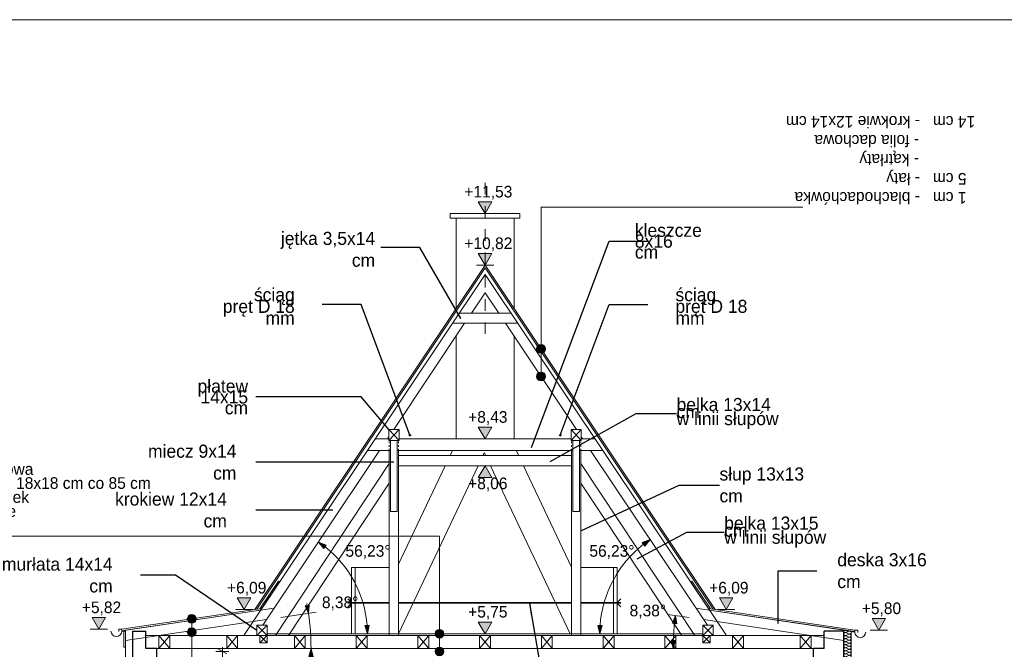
# Model space of a CAD drawing. Extents: x -623047 to -259286, y -27077 to 153279.
# Tile 5 of 190: x -616106 to -602551, y -6790 to 1873. Entities that reach past the tile are written whole.
import ezdxf

# ---------------------------------------------------------------- set-up
doc = ezdxf.new("R2010")
doc.units = 0
doc.header["$MEASUREMENT"] = 0
doc.linetypes.add('Hidden Line', pattern=[50, 25, -25])
doc.linetypes.add('Przerywana', pattern=[320, 160, -160])
for name, color, linetype, lineweight in [('0_Nr_Pióra__21', 7, 'Continuous', 9), ('0_Nr_Pióra__5', 7, 'Continuous', 13), ('ARCH TABELA_Nr_Pióra__21', 7, 'Continuous', 9), ('INWENT DACH_Nr_Pióra__21', 7, 'Continuous', 9), ('INWENT KONST. DREWNIANA_Nr_Pióra__21', 7, 'Continuous', 9), ('INWENT OPISY_Nr_Pióra__1', 7, 'Continuous', 25), ('INWENT OPISY_Nr_Pióra__21', 7, 'Continuous', 9), ('INWENT RURY SPUSTOWE_Nr_Pióra__21', 7, 'Continuous', 9), ('INWENT WYMIARY_Nr_Pióra__21', 7, 'Continuous', 9), ('INWENT.ŚCIANY_Nr_Pióra__1', 7, 'Continuous', 25), ('INWENT.ŚCIANY_Nr_Pióra__21', 7, 'Continuous', 9), ('Inwentaryzacja Konst._Nr_Pióra__1', 7, 'Continuous', 25)]:
    doc.layers.add(name, color=color, linetype=linetype, lineweight=lineweight)
for name, color, linetype in [('Inwent Izolacje', 7, 'Continuous'), ('INWENT OPISY', 7, 'Continuous'), ('INWENT WYMIARY', 7, 'Continuous')]:
    doc.layers.add(name, color=color, linetype=linetype)
for name, color, linetype, lineweight, true_color in [('Inwent Izolacje_Nr_Pióra__2', 7, 'Continuous', 13, 0x7f7f7f), ('INWENT.ŚCIANY_Nr_Pióra__3', 7, 'Continuous', 13, 0xff6600), ('Istniejące kominy_Nr_Pióra__2', 7, 'Continuous', 13, 0x7f7f7f)]:
    doc.layers.add(name, color=color, linetype=linetype, lineweight=lineweight, true_color=true_color)
doc.styles.add('GENERATED_STYLE_2', font='txt')
doc.styles.add('GENERATED_STYLE_4', font='txt')
doc.styles.add('GENERATED_STYLE_5', font='txt')
doc.dimstyles.new('GENERATED_STYLE__2', dxfattribs={"dimtxt": 160.000002, "dimasz": 91.2, "dimexe": 0.18, "dimexo": 0, "dimgap": 0.09, "dimtad": 1, "dimdec": 0, "dimlfac": 0.1, "dimzin": 0, "dimdsep": 46, "dimtxsty": 'GENERATED_STYLE_2', "dimblk": 'ARROWHEAD_2', "dimblk1": 'ARROWHEAD_2', "dimblk2": 'ARROWHEAD_2', "dimcen": 0.09, "dimclrd": 7, "dimclre": 7, "dimclrt": 7, "dimazin": 0, "dimtfac": 1, "dimtdec": 4, "dimtmove": 0, "dimatfit": 3, "dimfxl": 0, "dimtolj": 1, "dimtzin": 0, "dimarcsym": 0})
doc.dimstyles.new('GENERATED_STYLE__5', dxfattribs={"dimtxt": 160.000002, "dimasz": 110.144928, "dimexe": 0.18, "dimexo": 40, "dimgap": 0.09, "dimtad": 1, "dimtih": 1, "dimtoh": 1, "dimdec": 0, "dimzin": 0, "dimdsep": 46, "dimtxsty": 'GENERATED_STYLE_2', "dimblk": 'ARROWHEAD_5', "dimblk1": 'ARROWHEAD_5', "dimblk2": 'ARROWHEAD_5', "dimcen": 0.09, "dimclrd": 7, "dimclre": 7, "dimclrt": 7, "dimazin": 0, "dimtfac": 1, "dimtdec": 4, "dimtmove": 2, "dimatfit": 3, "dimfxl": 0, "dimtolj": 1, "dimtzin": 0, "dimarcsym": 0})
doc.dimstyles.new('GENERATED_STYLE__7', dxfattribs={"dimtxt": 0.18, "dimasz": 182.4, "dimexe": 0.18, "dimexo": 0.0625, "dimgap": 0.09, "dimtad": 0, "dimtih": 1, "dimtoh": 1, "dimdec": 4, "dimzin": 0, "dimdsep": 46, "dimcen": 0.09, "dimadec": 0, "dimazin": 0, "dimtfac": 1, "dimtdec": 4, "dimtmove": 0, "dimatfit": 3, "dimldrblk": 'ARROWHEAD_5', "dimfxl": 0, "dimtolj": 1, "dimtzin": 0, "dimarcsym": 0})

# ---------------------------------------------------------------- blocks, each defined once
blk = doc.blocks.new('Izolacja cieplna 14_92', base_point=(-604759, -6540))
at = {"layer": 'Inwent Izolacje_Nr_Pióra__2', "linetype": 'Continuous'}
for p, q in [((-604689, -6541), (-604729, -6559)), ((-604729, -6562), (-604689, -6579)), ((-604689, -6583), (-604729, -6600)), ((-604729, -6604), (-604689, -6621)), ((-604689, -6625), (-604729, -6642)), ((-604729, -6645), (-604689, -6663)), ((-604689, -6666), (-604729, -6683)), ((-604729, -6687), (-604689, -6704)), ((-604689, -6708), (-604729, -6725)), ((-604729, -6728), (-604689, -6746)), ((-604689, -6749), (-604729, -6767)), ((-604729, -6770), (-604689, -6787)), ((-604689, -6791), (-604729, -6808)), ((-604729, -6812), (-604689, -6829)), ((-604689, -6832), (-604729, -6850)), ((-604729, -6853), (-604689, -6870)), ((-604689, -6874), (-604729, -6891)), ((-604729, -6895), (-604689, -6912)), ((-604689, -6916), (-604729, -6933)), ((-604729, -6936), (-604689, -6954)), ((-604689, -6957), (-604729, -6974)), ((-604729, -6978), (-604689, -6995)), ((-604689, -6999), (-604729, -7016)), ((-604729, -7020), (-604689, -7037)), ((-604689, -7040), (-604729, -7058)), ((-604729, -7061), (-604689, -7078)), ((-604689, -7082), (-604729, -7099)), ((-604729, -7103), (-604689, -7120)), ((-604689, -7123), (-604729, -7141)), ((-604729, -7144), (-604689, -7162)), ((-604689, -7165), (-604729, -7182)), ((-604729, -7186), (-604689, -7203)), ((-604689, -7207), (-604729, -7224)), ((-604729, -7227), (-604689, -7245)), ((-604689, -7248), (-604729, -7265)), ((-604729, -7269), (-604689, -7286)), ((-604689, -7290), (-604729, -7307)), ((-604729, -7311), (-604689, -7328))]:
    blk.add_line(p, q, dxfattribs=at)
for centre, start_param, end_param in [((-604738, -6581), 1.158004, 5.125183), ((-604738, -6623), 1.158004, 5.125183), ((-604738, -6664), 1.158004, 5.125183), ((-604738, -6540), 3.141593, 5.125182), ((-604680, -6560), 4.299595, 8.266775), ((-604680, -6602), 4.299595, 8.266775), ((-604680, -6644), 4.299595, 8.266775), ((-604738, -6706), 1.158004, 5.125183), ((-604738, -6748), 1.158004, 5.125183), ((-604738, -6789), 1.158004, 5.125183), ((-604680, -6685), 4.299595, 8.266775), ((-604680, -6727), 4.299595, 8.266775), ((-604680, -6768), 4.299595, 8.266775), ((-604738, -6831), 1.158004, 5.125183), ((-604738, -6872), 1.158004, 5.125183), ((-604738, -6914), 1.158004, 5.125183), ((-604680, -6810), 4.299595, 8.266775), ((-604680, -6851), 4.299595, 8.266775), ((-604680, -6893), 4.299595, 8.266775), ((-604680, -6935), 4.299595, 8.266775), ((-604738, -6955), 1.158004, 5.125183), ((-604738, -6997), 1.158004, 5.125183), ((-604738, -7039), 1.158004, 5.125183), ((-604680, -6976), 4.299595, 8.266775), ((-604680, -7018), 4.299595, 8.266775), ((-604680, -7059), 4.299595, 8.266775), ((-604738, -7080), 1.158004, 5.125183), ((-604738, -7122), 1.158004, 5.125183), ((-604738, -7163), 1.158004, 5.125183), ((-604738, -7205), 1.158004, 5.125183), ((-604680, -7101), 4.299595, 8.266775), ((-604680, -7143), 4.299595, 8.266775), ((-604680, -7184), 4.299595, 8.266775), ((-604738, -7246), 1.158004, 5.125183), ((-604738, -7288), 1.158004, 5.125183), ((-604738, -7330), 1.158004, 3.141593), ((-604680, -7226), 4.299595, 8.266775), ((-604680, -7267), 4.299595, 8.266775), ((-604680, -7309), 4.299595, 8.266775)]:
    blk.add_ellipse(centre, major_axis=(21.3, 0), ratio=0.977509, start_param=start_param, end_param=end_param, dxfattribs=at)
blk = doc.blocks.new('Linia_93', base_point=(-613738, -6553))
at = {"layer": 'INWENT OPISY_Nr_Pióra__21', "linetype": 'Continuous'}
blk.add_hatch(color=256, dxfattribs=at).paths.add_polyline_path([(-613678, -6372), (-613683, -6349), (-613696, -6329), (-613715, -6316), (-613738, -6312), (-613761, -6316), (-613780, -6329), (-613794, -6349), (-613798, -6372), (-613794, -6395), (-613780, -6414), (-613761, -6427), (-613738, -6432), (-613715, -6427), (-613696, -6414), (-613683, -6395)], flags=0)
blk.add_line((-613738, -6553), (-613738, -6432), dxfattribs=at)
blk.add_circle((-613738, -6372), 60, dxfattribs=at)
blk = doc.blocks.new('Linia_94', base_point=(-613738, -7969))
at = {"layer": 'INWENT OPISY_Nr_Pióra__21', "linetype": 'Continuous'}
blk.add_hatch(color=256, dxfattribs=at).paths.add_polyline_path([(-613678, -6553), (-613683, -6530), (-613696, -6511), (-613715, -6498), (-613738, -6493), (-613761, -6498), (-613780, -6511), (-613794, -6530), (-613798, -6553), (-613794, -6576), (-613780, -6596), (-613761, -6609), (-613738, -6613), (-613715, -6609), (-613696, -6596), (-613683, -6576)], flags=0)
blk.add_line((-613738, -7969), (-613738, -6613), dxfattribs=at)
blk.add_circle((-613738, -6553), 60, dxfattribs=at)
blk = doc.blocks.new('Linia_99', base_point=(-610326, -6575))
at = {"layer": 'INWENT OPISY_Nr_Pióra__21', "linetype": 'Continuous'}
blk.add_hatch(color=256, dxfattribs=at).paths.add_polyline_path([(-610266, -6820), (-610271, -6797), (-610284, -6777), (-610303, -6764), (-610326, -6760), (-610349, -6764), (-610368, -6777), (-610381, -6797), (-610386, -6820), (-610381, -6843), (-610368, -6862), (-610349, -6875), (-610326, -6880), (-610303, -6875), (-610284, -6862), (-610271, -6843)], flags=0)
blk.add_line((-610326, -6575), (-610326, -6760), dxfattribs=at)
blk.add_circle((-610326, -6820), 60, dxfattribs=at)
blk = doc.blocks.new('Linia_100', base_point=(-610326, -5234))
at = {"layer": 'INWENT OPISY_Nr_Pióra__21', "linetype": 'Continuous'}
blk.add_hatch(color=256, dxfattribs=at).paths.add_polyline_path([(-610266, -6575), (-610271, -6552), (-610284, -6532), (-610303, -6519), (-610326, -6515), (-610349, -6519), (-610368, -6532), (-610381, -6552), (-610386, -6575), (-610381, -6598), (-610368, -6617), (-610349, -6630), (-610326, -6635), (-610303, -6630), (-610284, -6617), (-610271, -6598)], flags=0)
blk.add_line((-610326, -5234), (-610326, -6515), dxfattribs=at)
blk.add_circle((-610326, -6575), 60, dxfattribs=at)
blk = doc.blocks.new('Linia_111', base_point=(-608929, -2657))
at = {"layer": 'INWENT OPISY_Nr_Pióra__21', "linetype": 'Continuous'}
blk.add_hatch(color=256, dxfattribs=at).paths.add_polyline_path([(-608869, -3035), (-608874, -3012), (-608887, -2992), (-608906, -2979), (-608929, -2975), (-608952, -2979), (-608971, -2992), (-608984, -3012), (-608989, -3035), (-608984, -3058), (-608971, -3077), (-608952, -3090), (-608929, -3095), (-608906, -3090), (-608887, -3077), (-608874, -3058)], flags=0)
blk.add_line((-608929, -2657), (-608929, -2975), dxfattribs=at)
blk.add_circle((-608929, -3035), 60, dxfattribs=at)
blk = doc.blocks.new('Linia_112', base_point=(-608929, -706))
at = {"layer": 'INWENT OPISY_Nr_Pióra__21', "linetype": 'Continuous'}
blk.add_hatch(color=256, dxfattribs=at).paths.add_polyline_path([(-608869, -2657), (-608874, -2634), (-608887, -2614), (-608906, -2601), (-608929, -2597), (-608952, -2601), (-608971, -2614), (-608984, -2634), (-608989, -2657), (-608984, -2680), (-608971, -2699), (-608952, -2712), (-608929, -2717), (-608906, -2712), (-608887, -2699), (-608874, -2680)], flags=0)
blk.add_line((-608929, -706), (-608929, -2597), dxfattribs=at)
blk.add_circle((-608929, -2657), 60, dxfattribs=at)
blk = doc.blocks.new('Wymiary_27', base_point=(-609699, -795))
at = {"layer": 'INWENT WYMIARY_Nr_Pióra__21', "linetype": 'Continuous'}
blk.add_hatch(color=256, dxfattribs=at).paths.add_polyline_path([(-609699, -795), (-609792, -635), (-609606, -635)], flags=0)
for p, q in [((-609699, -795), (-609792, -635)), ((-609792, -635), (-609606, -635)), ((-609606, -635), (-609699, -795)), ((-609699, -795), (-609819, -795)), ((-609699, -795), (-609579, -795))]:
    blk.add_line(p, q, dxfattribs=at)
at = {"layer": 'INWENT WYMIARY_Nr_Pióra__21', "insert": (-609984, -603), "char_height": 160, "attachment_point": 7, "style": 'GENERATED_STYLE_2'}
blk.add_mtext('{+11,53}', dxfattribs=at)
blk = doc.blocks.new('Wymiary_28', base_point=(-609699, -1505))
at = {"layer": 'INWENT WYMIARY_Nr_Pióra__21', "linetype": 'Continuous'}
blk.add_hatch(color=256, dxfattribs=at).paths.add_polyline_path([(-609699, -1505), (-609792, -1345), (-609606, -1345)], flags=0)
for p, q in [((-609699, -1505), (-609792, -1345)), ((-609792, -1345), (-609606, -1345)), ((-609606, -1345), (-609699, -1505)), ((-609699, -1505), (-609819, -1505)), ((-609699, -1505), (-609579, -1505))]:
    blk.add_line(p, q, dxfattribs=at)
at = {"layer": 'INWENT WYMIARY_Nr_Pióra__21', "insert": (-609984, -1313), "char_height": 160, "attachment_point": 7, "style": 'GENERATED_STYLE_2'}
blk.add_mtext('{+10,82}', dxfattribs=at)
blk = doc.blocks.new('Wymiary_29', base_point=(-609699, -3895))
at = {"layer": 'INWENT WYMIARY_Nr_Pióra__21', "linetype": 'Continuous'}
blk.add_hatch(color=256, dxfattribs=at).paths.add_polyline_path([(-609699, -3895), (-609792, -3735), (-609606, -3735)], flags=0)
for p, q in [((-609699, -3895), (-609792, -3735)), ((-609792, -3735), (-609606, -3735)), ((-609606, -3735), (-609699, -3895)), ((-609699, -3895), (-609819, -3895)), ((-609699, -3895), (-609579, -3895))]:
    blk.add_line(p, q, dxfattribs=at)
at = {"layer": 'INWENT WYMIARY_Nr_Pióra__21', "insert": (-609932, -3703), "char_height": 160, "attachment_point": 7, "style": 'GENERATED_STYLE_2'}
blk.add_mtext('{+8,43}', dxfattribs=at)
blk = doc.blocks.new('Wymiary_30', base_point=(-609699, -6575))
at = {"layer": 'INWENT WYMIARY_Nr_Pióra__21', "linetype": 'Continuous'}
blk.add_hatch(color=256, dxfattribs=at).paths.add_polyline_path([(-609699, -6575), (-609792, -6415), (-609606, -6415)], flags=0)
for p, q in [((-609699, -6575), (-609792, -6415)), ((-609792, -6415), (-609606, -6415)), ((-609606, -6415), (-609699, -6575)), ((-609699, -6575), (-609819, -6575)), ((-609699, -6575), (-609579, -6575))]:
    blk.add_line(p, q, dxfattribs=at)
at = {"layer": 'INWENT WYMIARY_Nr_Pióra__21', "insert": (-609932, -6383), "char_height": 160, "attachment_point": 7, "style": 'GENERATED_STYLE_2'}
blk.add_mtext('{+5,75}', dxfattribs=at)
blk = doc.blocks.new('Wymiary_31', base_point=(-613017, -6243))
at = {"layer": 'INWENT WYMIARY_Nr_Pióra__21', "linetype": 'Continuous'}
blk.add_hatch(color=256, dxfattribs=at).paths.add_polyline_path([(-613017, -6243), (-613110, -6083), (-612924, -6083)], flags=0)
for p, q in [((-613017, -6243), (-613110, -6083)), ((-613110, -6083), (-612924, -6083)), ((-612924, -6083), (-613017, -6243)), ((-613017, -6243), (-613137, -6243)), ((-613017, -6243), (-612897, -6243))]:
    blk.add_line(p, q, dxfattribs=at)
at = {"layer": 'INWENT WYMIARY_Nr_Pióra__21', "insert": (-613251, -6051), "char_height": 160, "attachment_point": 7, "style": 'GENERATED_STYLE_2'}
blk.add_mtext('{+6,09}', dxfattribs=at)
blk = doc.blocks.new('Wymiary_32', base_point=(-615016, -6514))
at = {"layer": 'INWENT WYMIARY_Nr_Pióra__21', "linetype": 'Continuous'}
blk.add_hatch(color=256, dxfattribs=at).paths.add_polyline_path([(-615016, -6514), (-615109, -6354), (-614923, -6354)], flags=0)
for p, q in [((-615016, -6514), (-615109, -6354)), ((-615109, -6354), (-614923, -6354)), ((-614923, -6354), (-615016, -6514)), ((-615016, -6514), (-615136, -6514)), ((-615016, -6514), (-614896, -6514))]:
    blk.add_line(p, q, dxfattribs=at)
at = {"layer": 'INWENT WYMIARY_Nr_Pióra__21', "insert": (-615250, -6322), "char_height": 160, "attachment_point": 7, "style": 'GENERATED_STYLE_2'}
blk.add_mtext('{+5,82}', dxfattribs=at)
blk = doc.blocks.new('Wymiary_33', base_point=(-606381, -6243))
at = {"layer": 'INWENT WYMIARY_Nr_Pióra__21', "linetype": 'Continuous'}
blk.add_hatch(color=256, dxfattribs=at).paths.add_polyline_path([(-606381, -6243), (-606474, -6083), (-606288, -6083)], flags=0)
for p, q in [((-606381, -6243), (-606474, -6083)), ((-606474, -6083), (-606288, -6083)), ((-606288, -6083), (-606381, -6243)), ((-606381, -6243), (-606501, -6243)), ((-606381, -6243), (-606261, -6243))]:
    blk.add_line(p, q, dxfattribs=at)
at = {"layer": 'INWENT WYMIARY_Nr_Pióra__21', "insert": (-606614, -6051), "char_height": 160, "attachment_point": 7, "style": 'GENERATED_STYLE_2'}
blk.add_mtext('{+6,09}', dxfattribs=at)
blk = doc.blocks.new('Wymiary_34', base_point=(-604280, -6527))
at = {"layer": 'INWENT WYMIARY_Nr_Pióra__21', "linetype": 'Continuous'}
blk.add_hatch(color=256, dxfattribs=at).paths.add_polyline_path([(-604280, -6527), (-604372, -6367), (-604187, -6367)], flags=0)
for p, q in [((-604280, -6527), (-604372, -6367)), ((-604372, -6367), (-604187, -6367)), ((-604187, -6367), (-604280, -6527)), ((-604280, -6527), (-604400, -6527)), ((-604280, -6527), (-604160, -6527))]:
    blk.add_line(p, q, dxfattribs=at)
at = {"layer": 'INWENT WYMIARY_Nr_Pióra__21', "insert": (-604513, -6335), "char_height": 160, "attachment_point": 7, "style": 'GENERATED_STYLE_2'}
blk.add_mtext('{+5,80}', dxfattribs=at)
blk = doc.blocks.new('*D1131')
at = {"layer": 'INWENT WYMIARY_Nr_Pióra__21', "linetype": 'Continuous'}
for p, q in [((-613316, -6820), (-613316, -6761)), ((-613226, -6820), (-613406, -6820)), ((-613256, -6854), (-613376, -6785)), ((-613316, -9520), (-613316, -6820)), ((-613376, -9485), (-613256, -9554)), ((-613226, -9520), (-613406, -9520))]:
    blk.add_line(p, q, dxfattribs=at)
at = {"layer": 'INWENT WYMIARY_Nr_Pióra__21', "char_height": 160, "attachment_point": 7, "rotation": 90, "style": 'GENERATED_STYLE_2'}
for s, insert in [('{270}', (-613348, -8323)), ('{40}', (-613348, -9822)), ('{241}', (-613348, -11278))]:
    blk.add_mtext(s, dxfattribs=dict(at, insert=insert))
blk = doc.blocks.new('ARROWHEAD_2')
at = {"color": 0, "linetype": 'Continuous', "lineweight": 0}
for p, q in [((0, 0), (-1, 0)), ((-0.38, -0.66), (0.38, 0.66))]:
    blk.add_line(p, q, dxfattribs=at)
blk = doc.blocks.new('Wymiary_143', base_point=(-609699, -4265))
at = {"layer": 'INWENT WYMIARY_Nr_Pióra__21', "linetype": 'Continuous'}
blk.add_hatch(color=256, dxfattribs=at).paths.add_polyline_path([(-609699, -4265), (-609792, -4425), (-609606, -4425)], flags=0)
for p, q in [((-609699, -4265), (-609819, -4265)), ((-609699, -4265), (-609792, -4425)), ((-609699, -4265), (-609579, -4265)), ((-609606, -4425), (-609699, -4265)), ((-609792, -4425), (-609606, -4425))]:
    blk.add_line(p, q, dxfattribs=at)
at = {"layer": 'INWENT WYMIARY_Nr_Pióra__21', "insert": (-609932, -4617), "char_height": 160, "attachment_point": 7, "style": 'GENERATED_STYLE_2'}
blk.add_mtext('{+8,06}', dxfattribs=at)
blk = doc.blocks.new('*D1404')
at = {"layer": '0_Nr_Pióra__5', "linetype": 'Continuous'}
for points in [[(-612131, -6297), (-612178, -6191), (-612119, -6181)], [(-612095, -6780), (-612067, -6892), (-612127, -6891)]]:
    blk.add_hatch(color=256, dxfattribs=at).paths.add_polyline_path(points, flags=0)
for p, q in [((-612178, -6191), (-612119, -6181)), ((-612131, -6297), (-612178, -6191)), ((-612131, -6297), (-612119, -6181)), ((-612509, -6352), (-612023, -6281)), ((-612095, -6780), (-612127, -6891)), ((-612067, -6892), (-612127, -6891)), ((-612095, -6780), (-612067, -6892))]:
    blk.add_line(p, q, dxfattribs=at)
for start, end in [(10.3217, 10.8244), (0, 8.3847), (357.5603, 358.063)]:
    blk.add_arc((-615407, -6780), 3312, start, end, dxfattribs=at)
at = {"layer": '0_Nr_Pióra__21', "insert": (-611945, -6253), "char_height": 160, "attachment_point": 7, "style": 'GENERATED_STYLE_2'}
blk.add_mtext('{8,38°}', dxfattribs=at)
blk = doc.blocks.new('ARROWHEAD_5')
at = {"color": 0, "linetype": 'Continuous', "lineweight": 0}
blk.add_line((0, 0), (-1, 0), dxfattribs=at)
blk.add_solid([(-1, 0.2679), (0, 0), (-1, -0.2679), (-1, 0.2679)], dxfattribs=at)
blk = doc.blocks.new('*D1405')
at = {"layer": '0_Nr_Pióra__5', "linetype": 'Continuous'}
for points in [[(-607076, -6325), (-607061, -6440), (-607120, -6432)], [(-607109, -6780), (-607137, -6667), (-607077, -6668)]]:
    blk.add_hatch(color=256, dxfattribs=at).paths.add_polyline_path(points, flags=0)
for p, q in [((-606889, -6352), (-607184, -6309)), ((-607076, -6325), (-607120, -6432)), ((-607076, -6325), (-607061, -6440)), ((-607061, -6440), (-607120, -6432)), ((-607109, -6780), (-607137, -6667)), ((-607137, -6667), (-607077, -6668)), ((-607109, -6780), (-607077, -6668))]:
    blk.add_line(p, q, dxfattribs=at)
blk.add_arc((-603991, -6780), 3119, 173.6724, 177.9429, dxfattribs=at)
at = {"layer": '0_Nr_Pióra__21', "insert": (-607709, -6366), "char_height": 160, "attachment_point": 7, "style": 'GENERATED_STYLE_2'}
blk.add_mtext('{8,38°}', dxfattribs=at)
blk = doc.blocks.new('*D1408')
at = {"layer": '0_Nr_Pióra__5', "linetype": 'Continuous'}
for points in [[(-611993, -5314), (-611885, -5355), (-611920, -5404)], [(-611319, -6575), (-611353, -6464), (-611293, -6462)]]:
    blk.add_hatch(color=256, dxfattribs=at).paths.add_polyline_path(points, flags=0)
for p, q in [((-611993, -5314), (-611885, -5355)), ((-611993, -5314), (-611920, -5404)), ((-611885, -5355), (-611920, -5404)), ((-611353, -6464), (-611293, -6462)), ((-611319, -6575), (-611353, -6464)), ((-611319, -6575), (-611293, -6462))]:
    blk.add_line(p, q, dxfattribs=at)
blk.add_arc((-612836, -6575), 1517, 4.2302, 52.0034, dxfattribs=at)
at = {"layer": '0_Nr_Pióra__21', "insert": (-611621, -5546), "char_height": 160, "attachment_point": 7, "style": 'GENERATED_STYLE_2'}
blk.add_mtext('{56,23°}', dxfattribs=at)
blk = doc.blocks.new('*D1409')
at = {"layer": '0_Nr_Pióra__5', "linetype": 'Continuous'}
for points in [[(-607428, -5280), (-607501, -5370), (-607536, -5321)], [(-608120, -6575), (-608146, -6462), (-608086, -6464)]]:
    blk.add_hatch(color=256, dxfattribs=at).paths.add_polyline_path(points, flags=0)
for p, q in [((-607428, -5280), (-607536, -5321)), ((-607428, -5280), (-607501, -5370)), ((-607501, -5370), (-607536, -5321)), ((-608120, -6575), (-608146, -6462)), ((-608146, -6462), (-608086, -6464)), ((-608120, -6575), (-608086, -6464))]:
    blk.add_line(p, q, dxfattribs=at)
blk.add_arc((-606562, -6575), 1558, 127.8856, 175.8808, dxfattribs=at)
at = {"layer": '0_Nr_Pióra__21', "insert": (-608263, -5546), "char_height": 160, "attachment_point": 7, "style": 'GENERATED_STYLE_2'}
blk.add_mtext('{56,23°}', dxfattribs=at)

msp = doc.modelspace()

# ---------------------------------------------------------------- linework, layer by layer
at = {"layer": 'ARCH TABELA_Nr_Pióra__21', "linetype": 'Continuous'}
msp.add_line((-623047, 1872.9), (-582297, 1872.9), dxfattribs=at)
at = {"layer": 'INWENT DACH_Nr_Pióra__21', "linetype": 'Continuous'}
for p, q in [((-614739.5, -6514), (-614739.5, -6544)), ((-614702.4, -6514), (-614739.5, -6514)), ((-614699.5, -6539.6), (-614649, -6539.6)), ((-604609.5, -6552.7), (-604757.8, -6530.9)), ((-604606.7, -6527.1), (-604569.5, -6527.1)), ((-604569.5, -6527.1), (-604569.5, -6557.1))]:
    msp.add_line(p, q, dxfattribs=at)
at = {"layer": 'INWENT KONST. DREWNIANA_Nr_Pióra__21', "linetype": 'Przerywana'}
msp.add_line((-609699, -371), (-609699, -2447.1), dxfattribs=at)
at = {"layer": 'INWENT KONST. DREWNIANA_Nr_Pióra__21', "linetype": 'Continuous'}
for p, q in [((-609699, -1505), (-612867.2, -6243.5)), ((-609699, -1541), (-612840.5, -6239.6)), ((-609699, -1505), (-606530.9, -6243.5)), ((-609699, -1541), (-606557.6, -6239.6)), ((-609699, -1631), (-613021.1, -6599.6)), ((-609699, -1631), (-613021.1, -6599.6)), ((-609699, -1631), (-606377, -6599.6)), ((-609699, -1882.8), (-609887.4, -2164.6)), ((-609699, -1882.8), (-609887.4, -2164.6)), ((-609699, -1882.8), (-609510.7, -2164.6)), ((-609342.2, -2164.6), (-610055.8, -2164.6)), ((-609981, -2304.6), (-610957.2, -3764.6)), ((-609981, -2304.6), (-610957.2, -3764.6)), ((-609248.6, -2304.6), (-610149.4, -2304.6)), ((-609417, -2304.6), (-608440.9, -3764.6)), ((-611024, -3914.6), (-610884, -3764.6)), ((-610884, -3914.6), (-611024, -3764.6)), ((-611024, -3764.6), (-610884, -3764.6)), ((-611024, -3914.6), (-611024, -3764.6)), ((-610884, -3764.6), (-610884, -3914.6)), ((-608374, -3764.6), (-608514, -3764.6)), ((-608514, -3764.6), (-608514, -3914.6)), ((-608514, -3914.6), (-608374, -3764.6)), ((-608374, -3914.6), (-608514, -3764.6)), ((-608374, -3914.6), (-608374, -3764.6)), ((-611024, -3894.6), (-611212.5, -3894.6)), ((-611024, -3864.6), (-611044.1, -3894.6)), ((-610884, -3914.6), (-611024, -3914.6)), ((-610909, -3914.6), (-610999, -3914.6)), ((-610999, -3914.6), (-610999, -4894.6)), ((-610909, -4894.6), (-610909, -3914.6)), ((-608514, -3894.6), (-610884, -3894.6)), ((-608514, -3914.6), (-608374, -3914.6)), ((-608489, -4894.6), (-608489, -3914.6)), ((-608489, -3914.6), (-608399, -3914.6)), ((-608399, -3914.6), (-608399, -4894.6)), ((-608374, -3864.6), (-608354, -3894.6)), ((-608185.6, -3894.6), (-608374, -3894.6)), ((-611151.1, -4054.6), (-612759, -6459.6)), ((-610999, -4054.6), (-611319.5, -4054.6)), ((-611019, -6599.6), (-611019, -4054.6)), ((-608489, -4054.6), (-610909, -4054.6)), ((-610889, -6599.6), (-610889, -4054.6)), ((-608509, -6599.6), (-608509, -4054.6)), ((-608078.6, -4054.6), (-608399, -4054.6)), ((-608379, -6599.6), (-608379, -4054.6)), ((-608247, -4054.6), (-606639, -6459.6)), ((-608509, -4124.6), (-610889, -4124.6)), ((-612585.5, -6599.6), (-611019, -4232.8)), ((-608509, -4264.6), (-610889, -4264.6)), ((-606812.6, -6599.6), (-608379, -4232.8)), ((-612405.6, -6599.6), (-611019, -4504.6)), ((-606992.5, -6599.6), (-608379, -4504.6)), ((-610909, -4894.6), (-610999, -4894.6)), ((-608489, -4894.6), (-608399, -4894.6)), ((-614649, -6526.3), (-612601.9, -6224.6)), ((-604759, -6524.9), (-606796.2, -6224.6)), ((-614649, -6667.9), (-612706.9, -6381.6)), ((-612839, -6599.6), (-612699, -6459.6)), ((-612699, -6599.6), (-612839, -6459.6)), ((-612839, -6459.6), (-612699, -6459.6)), ((-612839, -6599.6), (-612839, -6459.6)), ((-612699, -6459.6), (-612699, -6599.6)), ((-606559, -6459.6), (-606699, -6459.6)), ((-606699, -6459.6), (-606699, -6599.6)), ((-606699, -6599.6), (-606559, -6459.6)), ((-606559, -6599.6), (-606699, -6459.6)), ((-604759, -6666.4), (-606691.2, -6381.6)), ((-606559, -6599.6), (-606559, -6459.6)), ((-614649, -6667.9), (-614649, -6526.3)), ((-605029, -6599.6), (-614369, -6599.6)), ((-614189, -6599.6), (-614189, -6779.6)), ((-614039, -6599.6), (-614189, -6599.6)), ((-614039, -6599.6), (-614189, -6779.6)), ((-614039, -6779.6), (-614189, -6599.6)), ((-614039, -6779.6), (-614039, -6599.6)), ((-613256.5, -6599.6), (-613256.5, -6779.6)), ((-613106.5, -6599.6), (-613256.5, -6599.6)), ((-613106.5, -6599.6), (-613256.5, -6779.6)), ((-613106.5, -6779.6), (-613256.5, -6599.6)), ((-613106.5, -6779.6), (-613106.5, -6599.6)), ((-612839, -6599.6), (-613021.1, -6599.6)), ((-612839, -6599.6), (-613021.1, -6599.6)), ((-612699, -6599.6), (-612839, -6599.6)), ((-612699, -6699.6), (-612799, -6599.6)), ((-612699, -6599.6), (-612799, -6699.6)), ((-612799, -6599.6), (-612699, -6599.6)), ((-612799, -6699.6), (-612799, -6599.6)), ((-606699, -6574.6), (-612699, -6574.6)), ((-612699, -6599.6), (-612699, -6699.6)), ((-612324, -6599.6), (-612324, -6779.6)), ((-612174, -6599.6), (-612324, -6599.6)), ((-612174, -6599.6), (-612324, -6779.6)), ((-612174, -6779.6), (-612324, -6599.6)), ((-612174, -6779.6), (-612174, -6599.6)), ((-611474, -6779.6), (-611474, -6599.6)), ((-611474, -6599.6), (-611324, -6599.6)), ((-611474, -6599.6), (-611324, -6779.6)), ((-611474, -6779.6), (-611324, -6599.6)), ((-611324, -6599.6), (-611324, -6779.6)), ((-610624, -6779.6), (-610624, -6599.6)), ((-610624, -6599.6), (-610474, -6599.6)), ((-610624, -6599.6), (-610474, -6779.6)), ((-610624, -6779.6), (-610474, -6599.6)), ((-610474, -6599.6), (-610474, -6779.6)), ((-609774, -6779.6), (-609774, -6599.6)), ((-609774, -6599.6), (-609624, -6599.6)), ((-609774, -6599.6), (-609624, -6779.6)), ((-609774, -6779.6), (-609624, -6599.6)), ((-609624, -6599.6), (-609624, -6779.6)), ((-608924, -6779.6), (-608924, -6599.6)), ((-608924, -6599.6), (-608774, -6599.6)), ((-608924, -6599.6), (-608774, -6779.6)), ((-608924, -6779.6), (-608774, -6599.6)), ((-608774, -6599.6), (-608774, -6779.6)), ((-608074, -6779.6), (-608074, -6599.6)), ((-608074, -6599.6), (-607924, -6599.6)), ((-608074, -6599.6), (-607924, -6779.6)), ((-608074, -6779.6), (-607924, -6599.6)), ((-607924, -6599.6), (-607924, -6779.6)), ((-607224, -6779.6), (-607224, -6599.6)), ((-607224, -6599.6), (-607074, -6599.6)), ((-607224, -6599.6), (-607074, -6779.6)), ((-607224, -6779.6), (-607074, -6599.6)), ((-607074, -6599.6), (-607074, -6779.6)), ((-606699, -6599.6), (-606559, -6599.6)), ((-606699, -6599.6), (-606699, -6699.6)), ((-606599, -6599.6), (-606699, -6599.6)), ((-606699, -6599.6), (-606599, -6699.6)), ((-606699, -6699.6), (-606599, -6599.6)), ((-606599, -6699.6), (-606599, -6599.6)), ((-606559, -6599.6), (-606377, -6599.6)), ((-606291.5, -6779.6), (-606291.5, -6599.6)), ((-606291.5, -6599.6), (-606141.5, -6599.6)), ((-606291.5, -6599.6), (-606141.5, -6779.6)), ((-606291.5, -6779.6), (-606141.5, -6599.6)), ((-606141.5, -6599.6), (-606141.5, -6779.6)), ((-605359, -6779.6), (-605359, -6599.6)), ((-605359, -6599.6), (-605209, -6599.6)), ((-605359, -6599.6), (-605209, -6779.6)), ((-605359, -6779.6), (-605209, -6599.6)), ((-605209, -6599.6), (-605209, -6779.6)), ((-604759, -6666.4), (-604759, -6524.9)), ((-612699, -6699.6), (-612799, -6699.6)), ((-606699, -6699.6), (-606599, -6699.6)), ((-605029, -6779.6), (-614369, -6779.6)), ((-614189, -6779.6), (-614039, -6779.6)), ((-613256.5, -6779.6), (-613106.5, -6779.6)), ((-612324, -6779.6), (-612174, -6779.6)), ((-611324, -6779.6), (-611474, -6779.6)), ((-610474, -6779.6), (-610624, -6779.6)), ((-609624, -6779.6), (-609774, -6779.6)), ((-608774, -6779.6), (-608924, -6779.6)), ((-607924, -6779.6), (-608074, -6779.6)), ((-607074, -6779.6), (-607224, -6779.6)), ((-606141.5, -6779.6), (-606291.5, -6779.6)), ((-605209, -6779.6), (-605359, -6779.6))]:
    msp.add_line(p, q, dxfattribs=at)
at = {"layer": 'INWENT KONST. DREWNIANA_Nr_Pióra__21', "linetype": 'Hidden Line'}
for p, q in [((-611019, -4054.6), (-611019, -3914.6)), ((-610889, -4054.6), (-610889, -3914.6)), ((-608509, -4054.6), (-608509, -3914.6)), ((-608379, -4054.6), (-608379, -3914.6))]:
    msp.add_line(p, q, dxfattribs=at)
at = {"layer": 'INWENT OPISY_Nr_Pióra__21', "linetype": 'Continuous'}
for p, q in [((-605323.8, -705.8), (-608929, -705.8)), ((-618474.2, -5233.9), (-610326, -5233.9))]:
    msp.add_line(p, q, dxfattribs=at)
at = {"layer": 'INWENT RURY SPUSTOWE_Nr_Pióra__21', "linetype": 'Continuous'}
for centre in [(-614774.5, -6539.6), (-604534.5, -6552.7)]:
    msp.add_arc(centre, 75, 180, 0, dxfattribs=at)
at = {"layer": 'INWENT.ŚCIANY_Nr_Pióra__1', "linetype": 'Continuous'}
for p, q in [((-614549, -8744.6), (-614549, -6539.6)), ((-614549, -6539.6), (-614369, -6539.6)), ((-614369, -6779.6), (-614369, -6539.6)), ((-604759, -6539.6), (-605029, -6539.6)), ((-605029, -6779.6), (-605029, -6539.6)), ((-604759, -7329.6), (-604759, -6539.6)), ((-614219, -6779.6), (-614369, -6779.6)), ((-614219, -12329.6), (-614219, -6779.6)), ((-605179, -7299.6), (-605179, -6779.6)), ((-605029, -6779.6), (-605179, -6779.6))]:
    msp.add_line(p, q, dxfattribs=at)
at = {"layer": 'INWENT.ŚCIANY_Nr_Pióra__21', "linetype": 'Continuous'}
for p, q in [((-612800.4, -6233.7), (-612544.1, -5850.3)), ((-612788.7, -6252.2), (-612527.5, -5861.4)), ((-612544.1, -5850.3), (-612527.5, -5861.4)), ((-606853.9, -5850.3), (-606870.6, -5861.4)), ((-606609.3, -6252.2), (-606870.6, -5861.4)), ((-606597.6, -6233.7), (-606853.9, -5850.3)), ((-614702.4, -6514), (-612773.7, -6229.7)), ((-604606.7, -6527.1), (-606624.3, -6229.7)), ((-612788.7, -6252.2), (-614699.5, -6533.8)), ((-606609.3, -6252.2), (-604609.6, -6546.9)), ((-614699.5, -6533.8), (-614702.4, -6514)), ((-614674, -6759.6), (-614674, -6539.6)), ((-614674, -6539.6), (-614649, -6539.6)), ((-614649, -6539.6), (-614649, -6759.6)), ((-604609.6, -6546.9), (-604606.7, -6527.1)), ((-614649, -6759.6), (-614674, -6759.6))]:
    msp.add_line(p, q, dxfattribs=at)
at = {"layer": 'INWENT.ŚCIANY_Nr_Pióra__3', "linetype": 'Continuous'}
for p, q in [((-604659, -7329.6), (-604659, -6539.6)), ((-614649, -8488.9), (-614649, -6759.6))]:
    msp.add_line(p, q, dxfattribs=at)
at = {"layer": 'Inwentaryzacja Konst._Nr_Pióra__1', "linetype": 'Continuous'}
for centre in [(-610734, -3844.6), (-608664, -3844.6)]:
    msp.add_circle(centre, 9, dxfattribs=at)
at = {"layer": 'Istniejące kominy_Nr_Pióra__2', "linetype": 'Continuous'}
for p, q in [((-610179, -794.6), (-610179, -859.6)), ((-609219, -794.6), (-610179, -794.6)), ((-609219, -794.6), (-609219, -859.6)), ((-609219, -859.6), (-610179, -859.6)), ((-610099, -859.6), (-610099, -2103.3)), ((-609299, -859.6), (-609299, -2103.3)), ((-610099, -2481.1), (-610099, -3894.6)), ((-609299, -2481.1), (-609299, -3894.6)), ((-610181.7, -4124.6), (-610148.5, -4054.6)), ((-609236.4, -4124.6), (-609269.6, -4054.6)), ((-609728, -4124.6), (-609709, -4084.6)), ((-609690.1, -4124.6), (-609709, -4084.6)), ((-610889, -6574.6), (-609794.3, -4264.6)), ((-610889, -5617.2), (-610248.1, -4264.6)), ((-608529, -6574.6), (-609623.7, -4264.6)), ((-608509, -5659.4), (-609170, -4264.6)), ((-611539, -6574.6), (-611539, -5664.6)), ((-611539, -5664.6), (-611019, -5664.6)), ((-611489, -6574.6), (-611489, -5664.6)), ((-607879, -5664.6), (-608379, -5664.6)), ((-607929, -6574.6), (-607929, -5664.6)), ((-607879, -6574.6), (-607879, -5664.6)), ((-611539, -6144.6), (-611589, -6094.6)), ((-607879, -6144.6), (-607829, -6094.6)), ((-611589, -6144.6), (-611019, -6144.6)), ((-611589, -6154.6), (-611019, -6154.6)), ((-611539, -6154.6), (-611589, -6204.6)), ((-610889, -6144.6), (-608509, -6144.6)), ((-610889, -6154.6), (-608509, -6154.6)), ((-608379, -6144.6), (-607829, -6144.6)), ((-608379, -6154.6), (-607829, -6154.6)), ((-607879, -6154.6), (-607829, -6204.6))]:
    msp.add_line(p, q, dxfattribs=at)

# ---------------------------------------------------------------- block references
at = {"layer": 'Inwent Izolacje', "color": 104, "linetype": 'Continuous', "lineweight": 13, "true_color": 0x029e21}
msp.add_blockref('Izolacja cieplna 14_92', (-604759, -6539.6), dxfattribs=at)
at = {"layer": 'INWENT OPISY', "linetype": 'Continuous'}
for name, p in [('Linia_112', (-608929, -705.8)), ('Linia_111', (-608929, -2656.8)), ('Linia_100', (-610326, -5233.9)), ('Linia_93', (-613738.1, -6553.3)), ('Linia_94', (-613738.1, -7969)), ('Linia_99', (-610326, -6574.6))]:
    msp.add_blockref(name, p, dxfattribs=at)
at = {"layer": 'INWENT WYMIARY', "linetype": 'Continuous'}
for name, p in [('Wymiary_27', (-609699, -794.6)), ('Wymiary_28', (-609699, -1505)), ('Wymiary_29', (-609699, -3894.6)), ('Wymiary_143', (-609699, -4264.6)), ('Wymiary_31', (-613017.2, -6243.5)), ('Wymiary_33', (-606380.9, -6243.5)), ('Wymiary_32', (-615016.2, -6514)), ('Wymiary_30', (-609699, -6574.6)), ('Wymiary_34', (-604279.7, -6527.1))]:
    msp.add_blockref(name, p, dxfattribs=at)

# ---------------------------------------------------------------- texts
at = {"layer": 'INWENT OPISY_Nr_Pióra__1', "linetype": 'Continuous', "insert": (-602952.5, -658.5), "char_height": 160, "width": 4900.628, "attachment_point": 1, "rotation": 180, "line_spacing_factor": 0.980801, "style": 'GENERATED_STYLE_5'}
msp.add_mtext('{  1 cm   - blachodachówka\\P  5 cm   - łaty\\P             - kątrłaty\\P             - folia dachowa\\P14 cm   - krokwie 12x14 cm}', dxfattribs=at)
at = {"layer": 'INWENT OPISY_Nr_Pióra__1', "linetype": 'Continuous', "insert": (-618474.2, -4229.1), "char_height": 160, "width": 4900.628, "attachment_point": 1, "line_spacing_factor": 0.723386, "style": 'GENERATED_STYLE_5'}
msp.add_mtext('{  2 cm   - deska podłogowa\\P18 cm   - belki stropowe 18x18 cm co 85 cm\\P  2 cm   - podbitka z desek\\P  2 cm   - tynk na trzcinie}', dxfattribs=at)
at = {"layer": 'INWENT OPISY_Nr_Pióra__21', "linetype": 'Continuous', "char_height": 180, "style": 'GENERATED_STYLE_4'}
for s, insert, width, attachment_point, line_spacing_factor in [('{kleszcze\\P8x16 cm}', (-607637.1, -1175.3), 801.318, 4, 0.498268), ('{ściąg\\Ppręt D 18 mm}', (-612319.5, -2070.7), 1257.04, 6, 0.536109), ('{ściąg\\Ppręt D 18 mm}', (-607078.5, -2070.7), 1257.04, 4, 0.536109), ('{płatew\\P14x15 cm}', (-612961.5, -3318.8), 901.271, 6, 0.498268), ('{belka 13x14 cm\\Pw linii słupów}', (-607062.8, -3545.6), 1455.25, 4, 0.323863), ('{belka 13x15 cm\\Pw linii słupów}', (-606406.9, -5177.8), 1455.25, 4, 0.323863)]:
    msp.add_mtext(s, dxfattribs=dict(at, insert=insert, width=width, attachment_point=attachment_point, line_spacing_factor=line_spacing_factor))
for s, insert, width, attachment_point in [('{jętka 3,5x14 cm}', (-611212.2, -1287.2), 1455.25, 6), ('{miecz 9x14 cm}', (-613122, -4215.1), 1387.49, 6), ('{słup 13x13 cm}', (-606472.2, -4529.2), 1340.05, 4), ('{krokiew 12x14 cm}', (-613254.1, -4873.9), 1665.32, 6), ('{murłata 14x14 cm}', (-614826, -5769), 1650.08, 6), ('{deska 3x16 cm}', (-604849.8, -5708.8), 1399.35, 4)]:
    msp.add_mtext(s, dxfattribs=dict(at, insert=insert, width=width, attachment_point=attachment_point))

# ---------------------------------------------------------------- dimensions: what is measured, and where the dimension line sits
at = {"linetype": 'Continuous'}
for base, center, p1, p2, picture, middle in [((-611498.1, -5859.8), (-612835.9, -6574.6), (-611151.1, -4054.6), (-606699, -6574.6), '*D1408', (-611304, -5466.1)), ((-607936, -5840.5), (-606562.2, -6574.6), (-612699, -6574.6), (-608247, -4054.6), '*D1409', (-607945.3, -5466.1)), ((-612104.1, -6537.5), (-615407.2, -6779.6), (-612706.9, -6381.6), (-605029, -6779.6), '*D1404', (-611687.8, -6173.3)), ((-607101, -6551.6), (-603990.9, -6779.6), (-606691.2, -6381.6), (-614369, -6779.6), '*D1405', (-607452.6, -6286.1))]:
    dim = msp.add_angular_dim_3p(base=base, center=center, p1=p1, p2=p2, dimstyle='GENERATED_STYLE__5', dxfattribs=at)
    dim.commit()
    dim.dimension.update_dxf_attribs({"geometry": picture, "text_midpoint": middle, "dimtype": 165})
at = {"layer": 'INWENT WYMIARY', "linetype": 'Continuous'}
dim = msp.add_linear_dim(base=(-613315.8, -12329.6), p1=(-613532.6, -9519.6), p2=(-613506.7, -6819.6), angle=90, dimstyle='GENERATED_STYLE__2', dxfattribs=at)
dim.commit()
dim.dimension.update_dxf_attribs({"geometry": '*D1131', "text_midpoint": (-613427.8, -8141.1)})

# ---------------------------------------------------------------- leaders
at = {"layer": 'INWENT OPISY_Nr_Pióra__21', "linetype": 'Continuous', "annotation_type": 0, "has_hookline": 1}
for points, hookline_direction, text_width in [([(-609060.4, -4013), (-607991.7, -1174.8), (-607456.2, -1174.8)], 1, 1054.3), ([(-610033.6, -2239.3), (-610598, -1261.8), (-611133.5, -1261.8)], 1, 1448.6), ([(-610734, -3844.6), (-611406.3, -2045.8), (-611941.9, -2045.8)], 1, 951.4), ([(-608664, -3844.6), (-607991.7, -2045.8), (-607456.2, -2045.8)], 1, 951.4), ([(-611024, -3764.6), (-611406.3, -3318.2), (-612853.9, -3318.2)], 1, 865.7), ([(-608802.3, -4206.2), (-607616.8, -3545.6), (-607062.9, -3545.6)], 0, 1337.1), ([(-610954, -4214.9), (-612853.9, -4214.9)], 1, 1191.4), ([(-608379, -5161.9), (-607026.1, -4529.2), (-606472.3, -4529.2)], 0, 754.3), ([(-611795, -4873.7), (-612853.9, -4873.7)], 1, 1337.1), ([(-607603.1, -5547.2), (-606921.8, -5177.8), (-606407, -5177.8)], 0, 1337.1), ([(-612839, -6529.6), (-613959.1, -5768.8), (-614441, -5768.8)], 1, 1337.1), ([(-605665.3, -6433), (-605665.3, -5708.6), (-605129.7, -5708.6)], 1, 1191.4), ([(-609089, -6154.6), (-608787.8, -7898.3), (-608252.2, -7898.3)], 1, 1825.7)]:
    msp.add_leader(points, dimstyle='GENERATED_STYLE__7', dxfattribs=dict(at, hookline_direction=hookline_direction, text_width=text_width))

doc.saveas('drawing.dxf')
